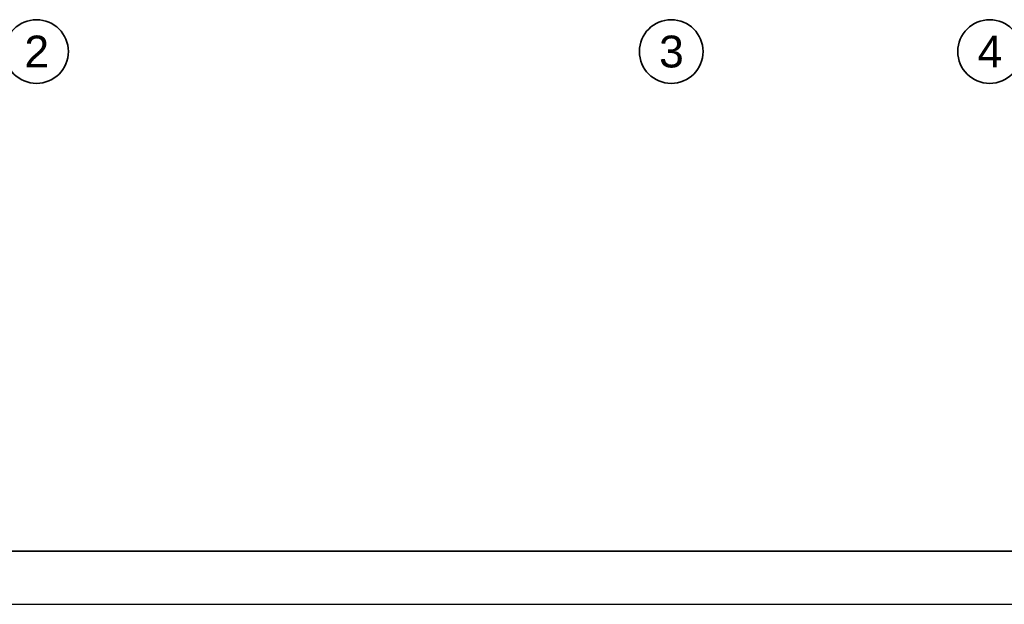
# Model space of a CAD drawing. Header units: millimetres. Extents: x 42175 to 97175, y 10092 to 468192.
# Tile 202 of 235: x 61152 to 70428, y 81492 to 87000. Entities that reach past the tile are written whole.
import ezdxf

# ---------------------------------------------------------------- set-up
doc = ezdxf.new("R2010")
doc.units = ezdxf.units.MM
doc.layers.add('CP_FRREF', color=251, linetype='Continuous', lineweight=35)
doc.layers.add('CP_LINENORM', color=253, linetype='Continuous')
doc.layers.add('Konstrukcja - Siatka mod', color=8, linetype='Continuous')
doc.styles.add('STYL_AUTOMATYCZNY_1', font='ARIALN.TTF')

msp = doc.modelspace()

# ---------------------------------------------------------------- linework, layer by layer
at = {"layer": 'CP_FRREF'}
msp.add_line((43674.5, 81992), (96674.5, 81992), dxfattribs=at)
at = {"layer": 'CP_LINENORM', "linetype": 'Continuous'}
msp.add_line((42174.5, 81492), (97174.5, 81492), dxfattribs=at)
at = {"layer": 'Konstrukcja - Siatka mod', "color": 8, "linetype": 'Continuous', "lineweight": 35, "ltscale": 100}
for centre in [(61310, 86700), (67290, 86700), (70290, 86700)]:
    msp.add_circle(centre, 300, dxfattribs=at)

# ---------------------------------------------------------------- texts
at = {"layer": 'Konstrukcja - Siatka mod', "color": 8, "linetype": 'Continuous', "lineweight": 13, "char_height": 300, "attachment_point": 1, "style": 'STYL_AUTOMATYCZNY_1'}
for s, insert in [('\\A1;{\\pql;\\pt0;\\fArial|b0|i0|c238|p0;\\W1.000000;2}', (61195.6, 86850)), ('\\A1;{\\pql;\\pt0;\\fArial|b0|i0|c238|p0;\\W1.000000;3}', (67175.6, 86850)), ('\\A1;{\\pql;\\pt0;\\fArial|b0|i0|c238|p0;\\W1.000000;4}', (70175.6, 86850))]:
    msp.add_mtext(s, dxfattribs=dict(at, insert=insert))

doc.saveas('drawing.dxf')
